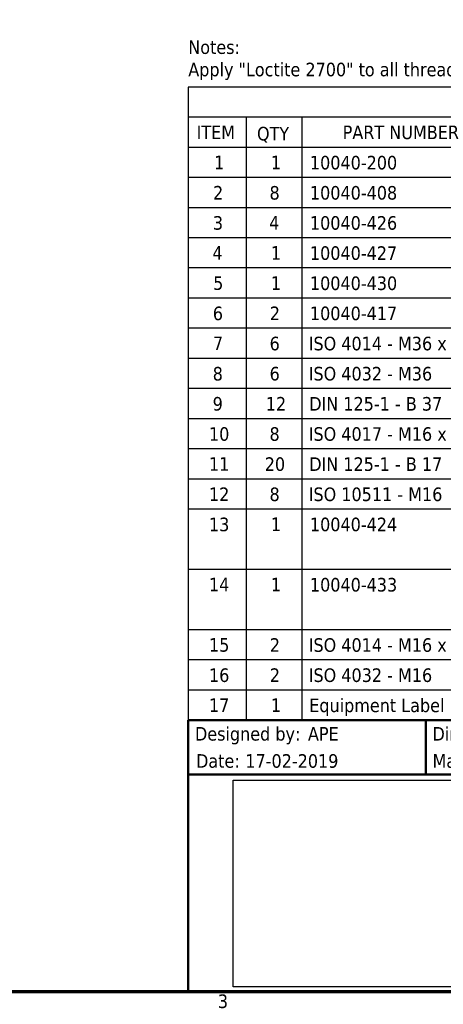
# Model space of a CAD drawing. Header units: millimetres. Extents: x 0 to 8400, y 0 to 5940.
# Tile 4 of 12: x 4303 to 5552, y 163 to 3064. Entities that reach past the tile are written whole.
import ezdxf
from ezdxf.enums import TextEntityAlignment as Align

# ---------------------------------------------------------------- set-up
doc = ezdxf.new("R2010")
doc.units = ezdxf.units.MM
doc.header["$LTSCALE"] = 20
doc.header["$XCLIPFRAME"] = 2
for name, color, linetype, lineweight in [('Border (ISO)', 7, 'Continuous', 70), ('Symbol (ISO)', 7, 'Continuous', 25), ('Title (ISO)', 7, 'Continuous', 50)]:
    doc.layers.add(name, color=color, linetype=linetype, lineweight=lineweight)
doc.styles.add('Label Text (ISO)', font='tahoma.ttf')
doc.styles.add('Note Text (ISO)', font='tahoma.ttf')
picture_1 = doc.add_image_def('image1.bmp', size_in_pixel=(2119, 907))

# ---------------------------------------------------------------- blocks, each defined once
blk = doc.blocks.new('Borders Default Border')
at = {"layer": 'Border (ISO)', "flags": 128}
blk.add_lwpolyline([(10, 10), (10, 287.0000076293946), (410, 287.0000076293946), (410, 10), (10, 10)], dxfattribs=at)
at = {"layer": 'Border (ISO)', "insert": (244.377595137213, 7.557860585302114), "char_height": 2.000000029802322, "attachment_point": 7, "style": 'Label Text (ISO)'}
blk.add_mtext('3', dxfattribs=at)
blk = doc.blocks.new('PARTS LIST')
at = {"layer": 'Symbol (ISO)'}
for p, q in [((410.1546083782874, 143.2781232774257), (240, 143.2781232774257)), ((240, 143.2781232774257), (240, 138.8363078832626)), ((410.1546083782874, 138.8363078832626), (240, 138.8363078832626)), ((239.9999999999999, 138.8363078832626), (239.9999999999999, 134.3944924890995)), ((248.5384508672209, 138.8363078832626), (248.5384508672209, 134.3944924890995)), ((256.7388993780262, 138.8363078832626), (256.7388993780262, 134.3944924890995)), ((410.1546083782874, 134.3944924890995), (239.9999999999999, 134.3944924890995)), ((239.9999999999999, 134.3944924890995), (239.9999999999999, 50.00000000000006)), ((248.5384508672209, 134.3944924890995), (248.5384508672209, 50.00000000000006)), ((256.7388993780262, 134.3944924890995), (256.7388993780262, 50.00000000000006)), ((410.1546083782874, 129.9526770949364), (239.9999999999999, 129.9526770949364)), ((410.1546083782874, 125.5108617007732), (239.9999999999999, 125.5108617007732)), ((410.1546083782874, 121.0690463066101), (239.9999999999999, 121.0690463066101)), ((410.1546083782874, 116.627230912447), (239.9999999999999, 116.627230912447)), ((410.1546083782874, 112.1854155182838), (239.9999999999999, 112.1854155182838)), ((410.1546083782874, 107.7436001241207), (239.9999999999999, 107.7436001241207)), ((410.1546083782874, 103.3017847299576), (239.9999999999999, 103.3017847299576)), ((410.1546083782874, 98.85996933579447), (239.9999999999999, 98.85996933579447)), ((410.1546083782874, 94.41815394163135), (239.9999999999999, 94.41815394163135)), ((410.1546083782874, 89.97633854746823), (239.9999999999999, 89.97633854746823)), ((410.1546083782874, 85.5345231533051), (239.9999999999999, 85.5345231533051)), ((410.1546083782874, 81.09270775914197), (239.9999999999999, 81.09270775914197)), ((410.1546083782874, 72.2090769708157), (239.9999999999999, 72.2090769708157)), ((410.1546083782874, 63.32544618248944), (239.9999999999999, 63.32544618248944)), ((410.1546083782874, 58.88363078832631), (239.9999999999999, 58.88363078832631)), ((410.1546083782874, 54.44181539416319), (239.9999999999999, 54.44181539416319)), ((410.1546083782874, 50.00000000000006), (239.9999999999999, 50.00000000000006))]:
    blk.add_line(p, q, dxfattribs=at)
at = {"layer": 'Symbol (ISO)', "char_height": 2.000000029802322, "attachment_point": 7, "style": 'Label Text (ISO)'}
for s, insert in [('ITEM', (241.244937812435, 135.6154001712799)), ('PART NUMBER', (262.764805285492, 135.5732607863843)), ('QTY', (250.1415861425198, 135.0675881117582)), ('1', (243.8180210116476, 131.1703432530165)), ('1', (252.1874707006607, 131.1703432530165)), ('10040-200', (257.9381001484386, 131.1103756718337)), ('2', (243.6628206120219, 126.7106996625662)), ('8', (251.9858701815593, 126.6636980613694)), ('10040-408', (257.9381001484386, 126.6636980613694)), ('3', (243.6468205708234, 122.2267448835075)), ('4', (251.9410700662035, 122.2899539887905)), ('10040-426', (257.9381001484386, 122.2267448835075)), ('4', (243.5716203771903, 117.8481385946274)), ('1', (252.1874707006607, 117.8448970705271)), ('10040-427', (257.9381001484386, 117.7849294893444)), ('5', (243.68362066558, 113.3641838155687)), ('1', (252.1874707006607, 113.4030816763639)), ('10040-430', (257.9381001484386, 113.3431140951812)), ('6', (243.6308205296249, 108.9037298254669)), ('2', (252.032270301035, 108.9434380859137)), ('10040-417', (257.9381001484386, 108.9021091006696)), ('7', (243.6500205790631, 104.522692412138)), ('6', (252.000270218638, 104.4619144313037)), ('ISO 4014 - M36 x 260', (257.7620996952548, 104.459483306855)), ('8', (243.6164204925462, 100.0128056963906)), ('6', (252.000270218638, 100.0200990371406)), ('ISO 4032 - M36', (257.7620996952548, 100.0176679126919)), ('9', (243.6084204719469, 95.57990440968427)), ('12', (251.4370655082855, 95.6179919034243)), ('DIN 125-1 - B 37', (257.8388998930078, 95.57585251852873)), ('10', (243.0676158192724, 91.13484752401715)), ('8', (251.9858701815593, 91.12917490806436)), ('ISO 4017 - M16 x 40', (257.7620996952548, 91.13403712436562)), ('11', (243.0676158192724, 86.7521893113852)), ('20', (251.2818651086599, 86.69222173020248)), ('DIN 125-1 - B 17', (257.8388998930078, 86.69222173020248)), ('12', (243.0676158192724, 82.29254572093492)), ('8', (251.9858701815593, 82.2455441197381)), ('ISO 10511 - M16', (257.7620996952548, 82.25040633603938)), ('13', (243.0676158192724, 77.80859094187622)), ('1', (252.1874707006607, 77.86855852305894)), ('10040-424', (257.9381001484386, 77.80859094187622)), ('14', (243.0676158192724, 68.98492773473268)), ('1', (252.1874707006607, 68.98492773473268)), ('10040-433', (257.9381001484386, 68.92496015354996)), ('15', (243.0676158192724, 60.05915756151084)), ('2', (252.032270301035, 60.08346875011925)), ('ISO 4014 - M16 x 100', (257.7620996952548, 60.04132936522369)), ('16', (243.0676158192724, 55.60194509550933)), ('2', (252.032270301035, 55.64165335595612)), ('ISO 4032 - M16', (257.7620996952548, 55.59951397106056)), ('17', (243.0676158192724, 51.21766615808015)), ('1', (252.1874707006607, 51.21766615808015)), ('Equipment Label', (257.8388998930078, 50.62366288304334))]:
    blk.add_mtext(s, dxfattribs=dict(at, insert=insert))
blk = doc.blocks.new('Title Blocks Advantis')
at = {"layer": 'Title (ISO)'}
for p, q in [((270.0713910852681, 149.9999999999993), (100.0713910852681, 149.9999999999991)), ((100.0713910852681, 149.9999999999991), (100.0713910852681, 109.999999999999)), ((135.0713910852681, 141.9999999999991), (135.0713910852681, 149.9999999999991)), ((100.0713910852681, 141.9999999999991), (270.0713910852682, 141.9999999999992)), ((100.0713910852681, 109.999999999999), (270.0713910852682, 109.9999999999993))]:
    blk.add_line(p, q, dxfattribs=at)
at = {"layer": 'Title (ISO)', "style": 'Note Text (ISO)'}
for s, p in [('Designed by:', (101.0713910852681, 147.9999999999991)), ('Dimensions:', (136.0713910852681, 147.9999999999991)), ('Material: ', (136.0713910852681, 143.9999999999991)), ('Date:', (101.2316671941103, 143.9999999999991))]:
    blk.add_text(s, height=2.000000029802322, dxfattribs=at).set_placement(p, align=Align.MIDDLE_LEFT)
for tag, p in [('AUTHOR_001', (117.7208561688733, 146.9999999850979)), ('Dimensions_001', (151.5176637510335, 147.0006715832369)), ('Coating_001', (196.9505045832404, 146.999999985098)), ('Material_001', (147.4505045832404, 142.999999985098)), ('Class_001', (193.9505045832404, 142.999999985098)), ('CREATION_DATE_001', (108.4945623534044, 142.999999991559)), ('TITLE_001', (185.9827409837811, 134.9100066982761)), ('REVISION_NUMBER_001', (199.3725437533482, 121.4682352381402)), ('Sheet_Size_001', (196.1763237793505, 116.4999999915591)), ('Initial_View_Scale_001', (222.195369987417, 116.4999999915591)), ('PART_NUMBER_001', (202.0038147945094, 111.5006715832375))]:
    blk.add_attdef(tag, p, '', height=2.000000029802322, dxfattribs=at)
blk.add_attdef('MASS\\P1;_001', (252.9358790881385, 111.6731246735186), '', height=2.000000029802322, rotation=359.8522914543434, dxfattribs=at)
image = blk.add_image(picture_1, insert=(106.6989986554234, 110.7262153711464), size_in_units=(71.1280611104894, 30.44509269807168))
image.set_boundary_path([(-0.5, -0.5), (2118.5, 906.4999999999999)])
image.dxf.clipping = 0

msp = doc.modelspace()

# ---------------------------------------------------------------- block references
at = {"xscale": 20, "yscale": 20, "zscale": 20}
msp.add_blockref('Borders Default Border', (0, 0), dxfattribs=at)
ref = msp.add_blockref('Title Blocks Advantis', (2798.572178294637, -1999.999999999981), dxfattribs=dict(xscale=20, yscale=20, zscale=20))
ref.add_attrib('AUTHOR_001', 'APE', (5152.989301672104, 939.9999997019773), dxfattribs={"layer": 'Title (ISO)', "height": 40.00000059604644, "style": 'Note Text (ISO)'})
ref.add_attrib('CREATION_DATE_001', '17-02-2019', (4968.463425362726, 859.9999998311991), dxfattribs={"layer": 'Title (ISO)', "height": 40.00000059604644, "style": 'Note Text (ISO)'})
at = {"layer": 'Symbol (ISO)', "xscale": 20, "yscale": 20, "zscale": 20}
msp.add_blockref('PARTS LIST', (0, 0), dxfattribs=at)

# ---------------------------------------------------------------- texts
at = {"layer": 'Symbol (ISO)', "insert": (4800.308779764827, 3003.289729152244), "char_height": 40.00000059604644, "width": 1167.747211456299, "attachment_point": 1, "line_spacing_factor": 0.9878841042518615, "style": 'Note Text (ISO)'}
msp.add_mtext('{\\fTahoma|b0|i0;Notes:\\P\\fTahoma|b0|i0;Apply "Loctite 2700" to all threaded connections}', dxfattribs=at)

doc.saveas('drawing.dxf')
